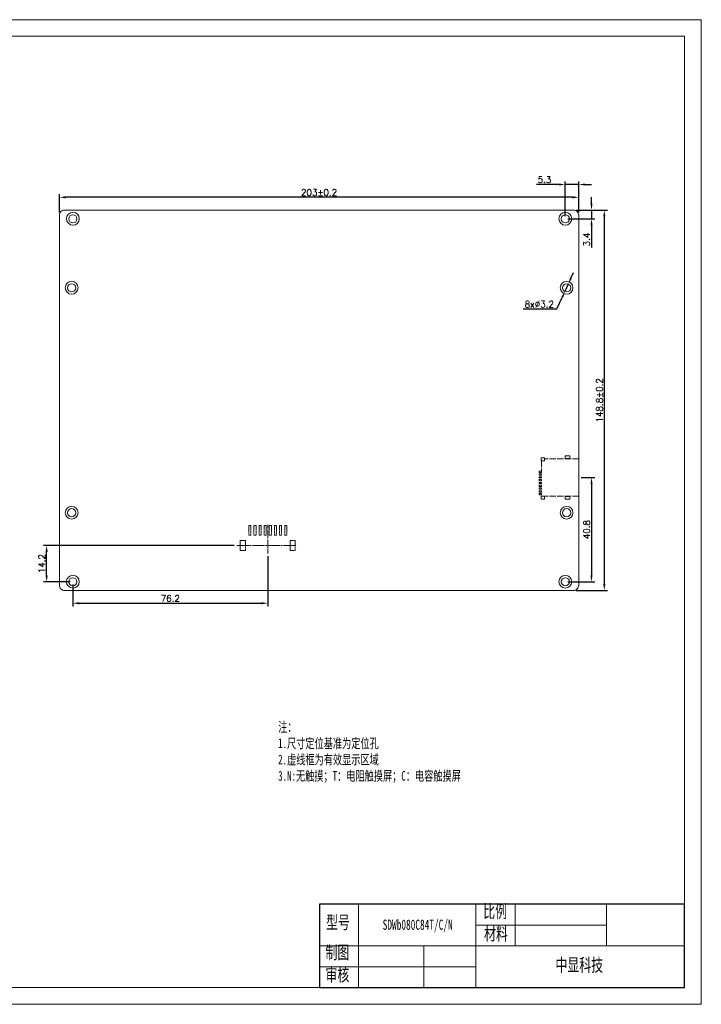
# Model space of a CAD drawing. Header units: millimetres. Extents: x 3817 to 4370, y -2508 to -2123.
# Tile 2 of 2: x 4103 to 4370, y -2508 to -2123. Entities that reach past the tile are written whole.
import ezdxf

# ---------------------------------------------------------------- set-up
doc = ezdxf.new("R2010")
doc.units = ezdxf.units.MM
doc.header["$LTSCALE"] = 0.2
doc.header["$PDSIZE"] = -5
doc.linetypes.add('ACAD_ISO02W100', pattern=[15, 12, -3])
doc.linetypes.add('ACAD_ISO04W100', pattern=[30, 24, -3, 0, -3])
doc.layers.get('0').update_dxf_attribs({"lineweight": 18})
doc.layers.get('Defpoints').update_dxf_attribs({"lineweight": 18})
for name, color, linetype, lineweight in [('thick', 7, 'Continuous', 30), ('thin', 7, 'Continuous', 18), ('虚线', 7, 'ACAD_ISO02W100', 0)]:
    doc.layers.add(name, color=color, linetype=linetype, lineweight=lineweight)
doc.styles.get("Standard").update_dxf_attribs({"font": 'txt.shx', "bigfont": 'gbcbig.shx'})
doc.styles.add('机械字体', font='SimSun.ttf', dxfattribs={"width": 0.67})
doc.dimstyles.new('ISO-25', dxfattribs={"dimtxt": 2.5, "dimasz": 2.5, "dimexe": 1.25, "dimexo": 1, "dimtad": 1, "dimdec": 1, "dimdsep": 46, "dimtxsty": 'Standard', "dimcen": 2.5, "dimdle": 5, "dimadec": 0, "dimazin": 0, "dimtfac": 1, "dimtdec": 1, "dimtmove": 0, "dimatfit": 3, "dimfxl": 0, "dimarcsym": 0})
doc.dimstyles.new('副本ISO-25', dxfattribs={"dimtxt": 2.5, "dimasz": 2.5, "dimexe": 1.25, "dimexo": 1, "dimtad": 1, "dimtoh": 1, "dimdsep": 46, "dimtxsty": 'Standard', "dimcen": 2.5, "dimdle": 5, "dimadec": 0, "dimazin": 0, "dimtfac": 1, "dimtmove": 0, "dimatfit": 3, "dimfxl": 0, "dimtolj": 1, "dimarcsym": 0})

# ---------------------------------------------------------------- blocks, each defined once
blk = doc.blocks.new('*X3')
at = {"color": 0, "lineweight": -2}
for p, q in [((4119, -2198.43), (4119, -2191.18)), ((4322, -2198.43), (4322, -2191.18)), ((4319.5, -2192.43), (4121.5, -2192.43))]:
    blk.add_line(p, q, dxfattribs=at)
at = {"color": 0}
for points in [[(4121.5, -2192.01), (4121.5, -2192.84), (4119, -2192.43)], [(4319.5, -2192.01), (4319.5, -2192.84), (4322, -2192.43)]]:
    blk.add_solid(points, dxfattribs=at)
at = {"layer": 'Defpoints', "color": 0}
for p in [(4119, -2192.43), (4119, -2199.43), (4322, -2199.43)]:
    blk.add_point(p, dxfattribs=at)
at = {"color": 0, "lineweight": 0, "insert": (4220.5, -2190.55), "char_height": 2.5, "attachment_point": 5}
blk.add_mtext('\\A1;203%%P0.2', dxfattribs=at)
blk = doc.blocks.new('*X4')
at = {"color": 0, "lineweight": -2}
for p, q in [((4318.96, -2224.1), (4320, -2221.83)), ((4317.92, -2226.37), (4316.59, -2229.28)), ((4313.47, -2236.1), (4315.55, -2231.56)), ((4300.34, -2236.1), (4313.47, -2236.1))]:
    blk.add_line(p, q, dxfattribs=at)
at = {"color": 0}
for points in [[(4318.58, -2223.93), (4319.34, -2224.27), (4317.92, -2226.37)], [(4315.17, -2231.38), (4315.93, -2231.73), (4316.59, -2229.28)]]:
    blk.add_solid(points, dxfattribs=at)
at = {"layer": 'Defpoints', "color": 0}
for p in [(4316.59, -2229.28), (4317.92, -2226.37)]:
    blk.add_point(p, dxfattribs=at)
at = {"color": 0, "lineweight": 0, "insert": (4306.59, -2234.23), "char_height": 2.5, "attachment_point": 5}
blk.add_mtext('\\A1;8x%%C3.2', dxfattribs=at)
blk = doc.blocks.new('2.0-8')
at = {"linetype": 'ACAD_ISO04W100', "lineweight": 0, "ltscale": 0.3}
blk.add_line((1, 8.06), (1, -3.19), dxfattribs=at)
at = {"linetype": 'ACAD_ISO04W100', "lineweight": 0}
blk.add_line((-11.13, 0), (12.76, 0), dxfattribs=at)
at = {"layer": '虚线', "linetype": 'ACAD_ISO02W100', "lineweight": 0, "ltscale": 0.3}
for p, q in [((-6.4, 7.8), (-6.4, 4)), ((-5.6, 7.8), (-6.4, 7.8)), ((-5.6, 4), (-5.6, 7.8)), ((-4.4, 7.8), (-4.4, 4)), ((-3.6, 7.8), (-4.4, 7.8)), ((-3.6, 4), (-3.6, 7.8)), ((-2.4, 7.8), (-2.4, 4)), ((-1.6, 7.8), (-2.4, 7.8)), ((-1.6, 4), (-1.6, 7.8)), ((-0.4, 7.8), (0.4, 7.8)), ((-0.4, 4), (-0.4, 7.8)), ((0.4, 7.8), (0.4, 4)), ((1.6, 7.8), (2.4, 7.8)), ((1.6, 4), (1.6, 7.8)), ((2.4, 7.8), (2.4, 4)), ((3.6, 4), (3.6, 7.8)), ((3.6, 7.8), (4.4, 7.8)), ((4.4, 7.8), (4.4, 4)), ((5.6, 4), (5.6, 7.8)), ((5.6, 7.8), (6.4, 7.8)), ((6.4, 7.8), (6.4, 4)), ((7.6, 4), (7.6, 7.8)), ((7.6, 7.8), (8.4, 7.8)), ((8.4, 7.8), (8.4, 4)), ((-6.4, 4), (-5.6, 4)), ((-4.4, 4), (-3.6, 4)), ((-2.4, 4), (-1.6, 4)), ((0.4, 4), (-0.4, 4)), ((2.4, 4), (1.6, 4)), ((4.4, 4), (3.6, 4)), ((6.4, 4), (5.6, 4)), ((8.4, 4), (7.6, 4)), ((-7.75, 2), (-9.75, 2)), ((-9.75, 2), (-9.75, -2)), ((-7.75, -2), (-7.75, 2)), ((9.75, 2), (9.75, -2)), ((11.75, 2), (9.75, 2)), ((11.75, -2), (11.75, 2)), ((-9.75, -2), (-7.75, -2))]:
    blk.add_line(p, q, dxfattribs=at)
at = {"layer": '虚线', "lineweight": 0, "ltscale": 0.3}
blk.add_line((9.75, -2), (11.75, -2), dxfattribs=at)
blk = doc.blocks.new('*X7')
at = {"color": 0, "lineweight": -2}
for p, q in [((4323, -2302.03), (4328.25, -2302.03)), ((4327, -2304.53), (4327, -2340.33)), ((4317.75, -2342.83), (4328.25, -2342.83))]:
    blk.add_line(p, q, dxfattribs=at)
at = {"color": 0}
for points in [[(4326.58, -2304.53), (4327.41, -2304.53), (4327, -2302.03)], [(4326.58, -2340.33), (4327.41, -2340.33), (4327, -2342.83)]]:
    blk.add_solid(points, dxfattribs=at)
at = {"layer": 'Defpoints', "color": 0}
for p in [(4322, -2302.03), (4316.75, -2342.83), (4327, -2342.83)]:
    blk.add_point(p, dxfattribs=at)
at = {"color": 0, "lineweight": 0, "insert": (4325.12, -2322.43), "char_height": 2.5, "attachment_point": 5, "rotation": 90}
blk.add_mtext('\\A1;40.8', dxfattribs=at)
blk = doc.blocks.new('*X8')
at = {"color": 0, "lineweight": -2}
for p, q in [((4187.32, -2328.63), (4112.75, -2328.63)), ((4114, -2340.33), (4114, -2331.13)), ((4123.25, -2342.83), (4112.75, -2342.83))]:
    blk.add_line(p, q, dxfattribs=at)
at = {"color": 0}
for points in [[(4113.58, -2331.13), (4114.41, -2331.13), (4114, -2328.63)], [(4113.58, -2340.33), (4114.41, -2340.33), (4114, -2342.83)]]:
    blk.add_solid(points, dxfattribs=at)
at = {"layer": 'Defpoints', "color": 0}
for p in [(4114, -2328.63), (4188.32, -2328.63), (4124.25, -2342.83)]:
    blk.add_point(p, dxfattribs=at)
at = {"color": 0, "lineweight": 0, "insert": (4112.12, -2335.73), "char_height": 2.5, "attachment_point": 5, "rotation": 90}
blk.add_mtext('\\A1;14.2', dxfattribs=at)
blk = doc.blocks.new('*X9')
at = {"color": 0, "lineweight": -2}
for p, q in [((4200.45, -2332.82), (4200.45, -2352.48)), ((4124.25, -2343.83), (4124.25, -2352.48)), ((4126.75, -2351.23), (4197.95, -2351.23))]:
    blk.add_line(p, q, dxfattribs=at)
at = {"color": 0}
for points in [[(4126.75, -2350.81), (4126.75, -2351.64), (4124.25, -2351.23)], [(4197.95, -2350.81), (4197.95, -2351.64), (4200.45, -2351.23)]]:
    blk.add_solid(points, dxfattribs=at)
at = {"layer": 'Defpoints', "color": 0}
for p in [(4200.45, -2331.82), (4124.25, -2342.83), (4200.45, -2351.23)]:
    blk.add_point(p, dxfattribs=at)
at = {"color": 0, "lineweight": 0, "insert": (4162.35, -2349.35), "char_height": 2.5, "attachment_point": 5}
blk.add_mtext('\\A1;76.2', dxfattribs=at)
blk = doc.blocks.new('*X10')
at = {"color": 0, "lineweight": -2}
for p, q in [((4321, -2197.43), (4333.25, -2197.43)), ((4332, -2199.93), (4332, -2343.73)), ((4321, -2346.23), (4333.25, -2346.23))]:
    blk.add_line(p, q, dxfattribs=at)
at = {"color": 0}
for points in [[(4331.58, -2199.93), (4332.41, -2199.93), (4332, -2197.43)], [(4331.58, -2343.73), (4332.41, -2343.73), (4332, -2346.23)]]:
    blk.add_solid(points, dxfattribs=at)
at = {"layer": 'Defpoints', "color": 0}
for p in [(4320, -2197.43), (4320, -2346.23), (4332, -2346.23)]:
    blk.add_point(p, dxfattribs=at)
at = {"color": 0, "lineweight": 0, "insert": (4330.12, -2271.83), "char_height": 2.5, "attachment_point": 5, "rotation": 90}
blk.add_mtext('\\A1;148.8%%P0.2', dxfattribs=at)
blk = doc.blocks.new('*X11')
at = {"color": 0, "lineweight": -2}
for p, q in [((4327, -2194.93), (4327, -2192.43)), ((4321, -2197.43), (4328.25, -2197.43)), ((4327, -2197.43), (4327, -2200.83)), ((4317.75, -2200.83), (4328.25, -2200.83)), ((4327, -2203.33), (4327, -2212.08))]:
    blk.add_line(p, q, dxfattribs=at)
at = {"color": 0}
for points in [[(4326.58, -2194.93), (4327.41, -2194.93), (4327, -2197.43)], [(4326.58, -2203.33), (4327.41, -2203.33), (4327, -2200.83)]]:
    blk.add_solid(points, dxfattribs=at)
at = {"layer": 'Defpoints', "color": 0}
for p in [(4320, -2197.43), (4316.75, -2200.83), (4327, -2200.83)]:
    blk.add_point(p, dxfattribs=at)
at = {"color": 0, "lineweight": 0, "insert": (4325.12, -2208.95), "char_height": 2.5, "attachment_point": 5, "rotation": 90}
blk.add_mtext('\\A1;3.4', dxfattribs=at)
blk = doc.blocks.new('*X12')
at = {"color": 0, "lineweight": -2}
for p, q in [((4314.25, -2187.43), (4305.5, -2187.43)), ((4316.75, -2199.83), (4316.75, -2186.18)), ((4322, -2187.43), (4316.75, -2187.43)), ((4322, -2198.43), (4322, -2186.18)), ((4324.5, -2187.43), (4327, -2187.43))]:
    blk.add_line(p, q, dxfattribs=at)
at = {"color": 0}
for points in [[(4314.25, -2187.01), (4314.25, -2187.84), (4316.75, -2187.43)], [(4324.5, -2187.01), (4324.5, -2187.84), (4322, -2187.43)]]:
    blk.add_solid(points, dxfattribs=at)
at = {"layer": 'Defpoints', "color": 0}
for p in [(4322, -2187.43), (4316.75, -2200.83), (4322, -2199.43)]:
    blk.add_point(p, dxfattribs=at)
at = {"color": 0, "lineweight": 0, "insert": (4308.62, -2185.55), "char_height": 2.5, "attachment_point": 5}
blk.add_mtext('\\A1;5.3', dxfattribs=at)
blk = doc.blocks.new('sd')
at = {"layer": '虚线', "lineweight": 0}
for p, q in [((-7.35, 0), (-7.35, -13.25)), ((-7.35, 0), (7.35, 0)), ((7.35, 0), (7.35, -14.5)), ((-6.45, -14.5), (-2.5, -14.5))]:
    blk.add_line(p, q, dxfattribs=at)
at = {"layer": '虚线', "lineweight": 0, "ltscale": 0.1}
for points in [[(-8.52, -3.51), (-7.38, -3.51), (-7.38, -5.29), (-8.52, -5.29)], [(7.38, -3.51), (8.52, -3.51), (8.52, -5.29), (7.38, -5.29)], [(-7.65, -13.35), (-6.45, -13.35), (-6.45, -14.65), (-7.65, -14.65)], [(-2.5, -15.5), (-2, -15.5), (-2, -14.5), (-2.5, -14.5)], [(-1.4, -15.5), (-0.9, -15.5), (-0.9, -14.5), (-1.4, -14.5)], [(-0.3, -15.5), (0.2, -15.5), (0.2, -14.5), (-0.3, -14.5)], [(0.8, -15.5), (1.3, -15.5), (1.3, -14.5), (0.8, -14.5)], [(1.9, -15.5), (2.4, -15.5), (2.4, -14.5), (1.9, -14.5)], [(3, -15.5), (3.5, -15.5), (3.5, -14.5), (3, -14.5)], [(4.1, -15.5), (4.6, -15.5), (4.6, -14.5), (4.1, -14.5)], [(5.2, -15.5), (5.7, -15.5), (5.7, -14.5), (5.2, -14.5)], [(6.3, -15.5), (6.8, -15.5), (6.8, -14.5), (6.3, -14.5)], [(7.35, -13.35), (8.55, -13.35), (8.55, -14.65), (7.35, -14.65)]]:
    blk.add_lwpolyline(points, close=True, dxfattribs=at)

msp = doc.modelspace()

# ---------------------------------------------------------------- linework, layer by layer
for p in [(4220.666, -2468.97), (4055.572, -2501.591)]:
    msp.add_line(p, (4220.666, -2501.591))
at = {"lineweight": 0}
msp.add_line((4235.957, -2485.281), (4235.957, -2468.97), dxfattribs=at)
for points in [[(3817.403, -2122.943), (4369.914, -2122.943), (4369.914, -2508.122), (3817.403, -2508.122)], [(4363.384, -2501.591), (3823.903, -2501.591), (3823.903, -2129.443), (4363.384, -2129.443)]]:
    msp.add_lwpolyline(points, close=True)
msp.add_lwpolyline([(4120.997, -2346.227), (4319.997, -2346.227, 0.4142136), (4321.997, -2344.227), (4321.997, -2199.427, 0.4142136), (4319.997, -2197.427), (4120.997, -2197.427, 0.4142136), (4118.997, -2199.427), (4118.997, -2344.227, 0.4142136)], format="xyb", close=True, dxfattribs=at)
for centre, radius in [((4124.247, -2200.827), 2.5), ((4124.247, -2200.827), 1.6), ((4316.747, -2200.827), 2.5), ((4316.747, -2200.827), 1.6), ((4123.752, -2227.827), 2.5), ((4123.752, -2227.827), 1.6), ((4317.252, -2227.827), 2.5), ((4317.252, -2227.827), 1.6), ((4123.752, -2315.827), 2.5), ((4123.752, -2315.827), 1.6), ((4317.252, -2315.827), 2.5), ((4317.252, -2315.827), 1.6), ((4124.247, -2342.827), 2.5), ((4124.247, -2342.827), 1.6), ((4316.747, -2342.827), 2.5), ((4316.747, -2342.827), 1.6)]:
    msp.add_circle(centre, radius, dxfattribs=at)
at = {"layer": 'thick'}
for p, q in [((4363.384, -2468.97), (4220.666, -2468.97)), ((4220.666, -2468.97), (4220.666, -2501.591)), ((4220.666, -2468.97), (4220.666, -2501.591)), ((4363.384, -2501.591), (4363.384, -2468.97)), ((4220.666, -2501.591), (4363.384, -2501.591))]:
    msp.add_line(p, q, dxfattribs=at)
at = {"layer": 'thin'}
for p, q in [((4281.831, -2468.97), (4281.831, -2501.591)), ((4297.122, -2468.97), (4297.122, -2485.281)), ((4332.801, -2485.281), (4332.801, -2468.97)), ((4332.801, -2477.126), (4281.831, -2477.126)), ((4363.384, -2485.281), (4220.666, -2485.281)), ((4235.957, -2485.281), (4235.957, -2501.591)), ((4261.443, -2485.281), (4261.443, -2501.591)), ((4281.831, -2493.436), (4220.666, -2493.436))]:
    msp.add_line(p, q, dxfattribs=at)

# ---------------------------------------------------------------- block references
at = {"lineweight": 0}
msp.add_blockref('2.0-8', (4199.447, -2328.627), dxfattribs=at)
at = {"layer": '虚线', "lineweight": 0, "rotation": 270}
msp.add_blockref('sd', (4321.997, -2302.027), dxfattribs=at)

# ---------------------------------------------------------------- texts
at = {"layer": 'thick', "attachment_point": 1, "style": '机械字体'}
for s, insert, char_height, width in [('注：\\P1.尺寸定位基准为定位孔\\P2.虚线框为有效显示区域\\P3.N:无触摸；T：电阻触摸屏；C：电容触摸屏', (4204.493, -2397.715), 3.8228, 91.64847), ('比例', (4284.667, -2469.209), 5.0971, 12.94837), ('型号', (4223.236, -2473.495), 5.0971, 12.94837), ('SDWb080C84T/C/N', (4245.367, -2474.972), 4, 28.39311), ('材料', (4285.002, -2477.914), 5.0971, 12.94837), ('制图', (4223.009, -2485.281), 5.0971, 12.94837), ('中显科技', (4312.898, -2490.179), 5.0971, 28.36201), ('审核', (4223.009, -2493.987), 5.0971, 12.94837)]:
    msp.add_mtext(s, dxfattribs=dict(at, insert=insert, char_height=char_height, width=width))

# ---------------------------------------------------------------- dimensions: what is measured, and where the dimension line sits
at = {"lineweight": 0}
for base, p1, p2, text, picture, middle in [((4321.997, -2187.427), (4316.747, -2200.827), (4321.997, -2199.427), '5.3', '*X12', (4308.622, -2187.427)), ((4200.447, -2351.227), (4124.247, -2342.827), (4200.447, -2331.82), '76.2', '*X9', (4162.347, -2351.227))]:
    dim = msp.add_linear_dim(base=base, p1=p1, p2=p2, text=text, dimstyle='ISO-25', override={"dimsah": 1, "dimtolj": 1, "dimarcsym": 1}, dxfattribs=at)
    dim.commit()
    dim.dimension.update_dxf_attribs({"geometry": picture, "text_midpoint": middle, "dimtype": 160})
for base, p1, p2, angle, text, picture, middle in [((4118.997, -2192.427), (4321.997, -2199.427), (4118.997, -2199.427), 180, '203%%P0.2', '*X3', (4220.497, -2192.427)), ((4331.997, -2346.227), (4319.997, -2197.427), (4319.997, -2346.227), 90, '148.8%%P0.2', '*X10', (4331.997, -2271.827)), ((4326.997, -2342.827), (4321.997, -2302.027), (4316.747, -2342.827), 90, '40.8', '*X7', (4326.997, -2322.427)), ((4113.997, -2328.627), (4124.247, -2342.827), (4188.319, -2328.627), 90, '14.2', '*X8', (4113.997, -2335.727))]:
    dim = msp.add_linear_dim(base=base, p1=p1, p2=p2, angle=angle, text=text, dimstyle='ISO-25', override={"dimsah": 1, "dimtolj": 1, "dimarcsym": 1}, dxfattribs=at)
    dim.commit()
    dim.dimension.update_dxf_attribs({"geometry": picture, "text_midpoint": middle, "dimtype": 160})
dim = msp.add_linear_dim(base=(4326.997, -2200.827), p1=(4319.997, -2197.427), p2=(4316.747, -2200.827), angle=90, text='3.4', dimstyle='ISO-25', override={"dimsah": 1, "dimtolj": 1, "dimarcsym": 1}, dxfattribs=at)
dim.commit()
dim.dimension.update_dxf_attribs({"geometry": '*X11', "text_midpoint": (4325.122, -2208.952)})
dim = msp.add_diameter_dim_2p(p1=(4317.917, -2226.372), p2=(4316.586, -2229.282), text='8x%%C3.2', dimstyle='副本ISO-25', override={"dimpost": '%%C<>', "dimsah": 1}, dxfattribs=at)
dim.commit()
dim.dimension.update_dxf_attribs({"geometry": '*X4', "text_midpoint": (4306.592, -2236.103)})

doc.saveas('drawing.dxf')
